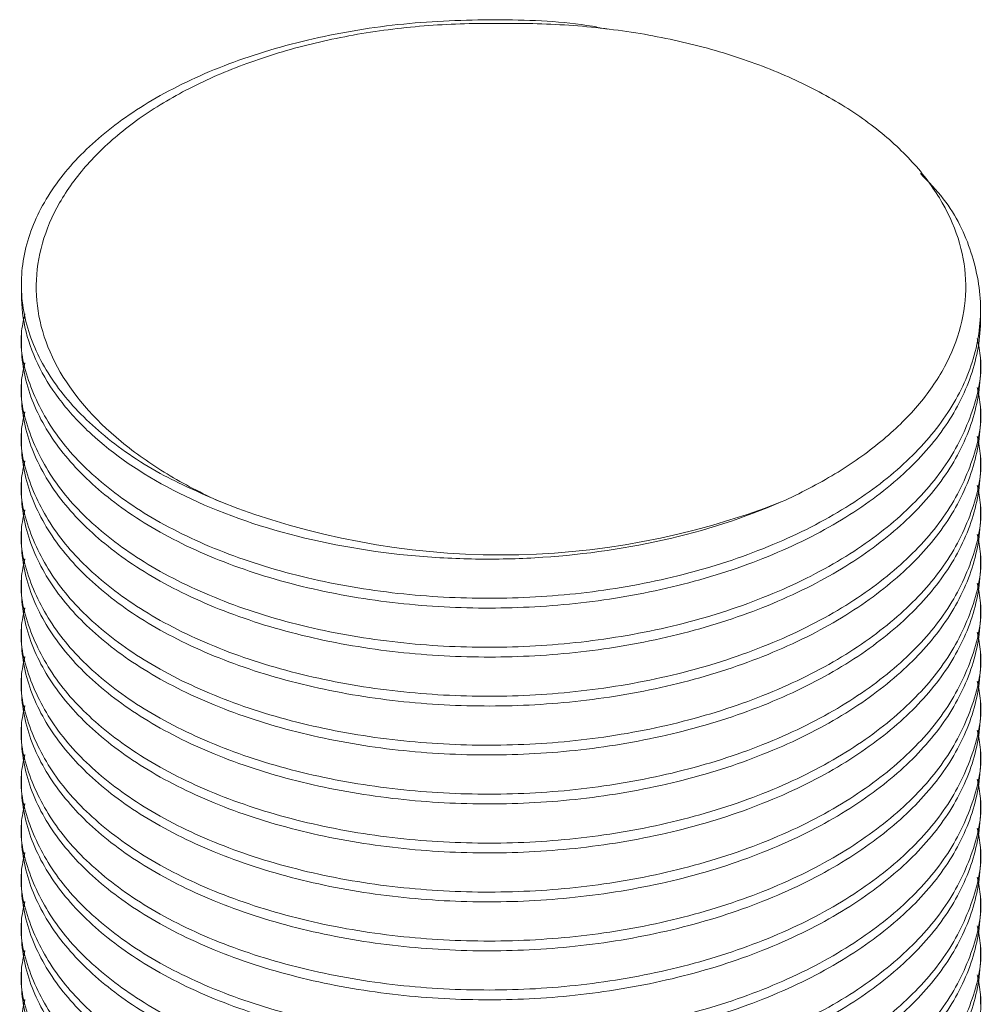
# Model space of a CAD drawing. Header units: millimetres. Extents: x 0 to 210, y 0 to 297.
# Tile 18 of 19: x 131 to 139, y 207 to 215. Entities that reach past the tile are written whole.
import ezdxf

# ---------------------------------------------------------------- set-up
doc = ezdxf.new("R2010")
doc.units = ezdxf.units.MM

msp = doc.modelspace()

# ---------------------------------------------------------------- linework, layer by layer
at = {"color": 7, "linetype": 'Continuous', "lineweight": 15}
for p, q in [((131.2083, 212.7866), (131.2083, 212.7049)), ((139.2083, 212.5008), (139.2083, 212.5825)), ((131.2083, 212.3783), (131.2083, 212.2967)), ((139.2083, 212.0925), (139.2083, 212.1742)), ((131.2083, 211.9701), (131.2083, 211.8884)), ((139.2083, 211.6843), (139.2083, 211.7659)), ((131.2083, 211.5618), (131.2083, 211.4801)), ((139.2083, 211.276), (139.2083, 211.3577)), ((131.2083, 211.1535), (131.2083, 211.0719)), ((139.2083, 210.8677), (139.2083, 210.9494)), ((131.2083, 210.7453), (131.2083, 210.6636)), ((139.2083, 210.4595), (139.2083, 210.5411)), ((131.2083, 210.337), (131.2083, 210.2553)), ((139.2083, 210.0512), (139.2083, 210.1328)), ((131.2083, 209.9287), (131.2083, 209.8471)), ((139.2083, 209.6429), (139.2083, 209.7246)), ((131.2083, 209.5204), (131.2083, 209.4388)), ((139.2083, 209.2347), (139.2083, 209.3163)), ((131.2083, 209.1122), (131.2083, 209.0305)), ((139.2083, 208.8264), (139.2083, 208.908)), ((131.2083, 208.7039), (131.2083, 208.6222)), ((139.2083, 208.4181), (139.2083, 208.4998)), ((131.2083, 208.2956), (131.2083, 208.214)), ((139.2083, 208.0098), (139.2083, 208.0915)), ((131.2083, 207.8874), (131.2083, 207.8057)), ((139.2083, 207.6016), (139.2083, 207.6832)), ((131.2083, 207.4791), (131.2083, 207.3974)), ((139.2083, 207.1933), (139.2083, 207.275)), ((131.2083, 207.0708), (131.2083, 206.9892)), ((139.2083, 206.785), (139.2083, 206.8667))]:
    msp.add_line(p, q, dxfattribs=at)
msp.add_arc((135.2083, 216.9393), 6.4069, 248.61296, 291.38704, dxfattribs=at)
for points, knots in [([(132.8719, 210.9735), (132.6984, 211.0496), (132.3221, 211.2144), (131.8605, 211.5363), (131.4923, 211.9197), (131.2615, 212.3407), (131.1814, 212.7866), (131.2615, 213.2326), (131.4926, 213.6533), (131.8596, 214.0377), (132.3534, 214.3751), (132.9676, 214.6547), (133.6747, 214.8585), (134.4336, 214.978), (135.206, 215.003), (135.7683, 214.9806), (136.0532, 214.9241), (136.0943, 214.916)], [0, 0, 0, 0, 0.060639, 0.131475, 0.20076, 0.272369, 0.34541, 0.418451, 0.49006, 0.559344, 0.630181, 0.702899, 0.776103, 0.848341, 0.918272, 0.988204, 1, 1, 1, 1]), ([(135.2083, 214.9624), (135.0055, 214.9663), (134.8041, 214.9606), (134.4041, 214.9307), (134.2045, 214.906), (133.8201, 214.8394), (133.6337, 214.7975), (133.2727, 214.6962), (133.0969, 214.6362), (132.7686, 214.5024), (132.615, 214.4284), (132.3287, 214.2663), (132.1951, 214.1773), (131.957, 213.99), (131.8521, 213.8915), (131.6689, 213.6858), (131.5902, 213.5774), (131.4639, 213.3565), (131.4162, 213.2442), (131.3512, 213.0162), (131.3338, 212.8997), (131.3293, 212.5498), (131.3882, 212.3215), (131.6309, 211.8748), (131.8093, 211.6679), (132.1566, 211.3815), (132.2851, 211.2909), (132.5623, 211.123), (132.7116, 211.0452), (132.8719, 210.9735)], [0, 0, 0, 0, 0.0625, 0.0625, 0.125, 0.125, 0.1875, 0.1875, 0.25, 0.25, 0.3125, 0.3125, 0.375, 0.375, 0.4375, 0.4375, 0.5, 0.5, 0.5625, 0.5625, 0.625, 0.625, 0.75, 0.75, 0.875, 0.875, 0.9375, 0.9375, 1, 1, 1, 1]), ([(137.5447, 210.9735), (137.705, 211.0452), (137.8547, 211.1232), (138.1329, 211.2918), (138.2619, 211.3829), (138.4918, 211.5727), (138.5939, 211.6719), (138.7716, 211.8792), (138.8475, 211.9883), (138.9678, 212.2102), (139.0125, 212.3228), (139.0715, 212.5511), (139.0859, 212.6673), (139.0812, 213.0179), (139.0161, 213.2457), (138.8257, 213.5786), (138.7475, 213.686), (138.5646, 213.8914), (138.4597, 213.9899), (138.2807, 214.1307), (138.2172, 214.1767), (138.0851, 214.2646), (138.0163, 214.3068), (137.802, 214.4282), (137.6484, 214.5022), (137.3198, 214.6362), (137.144, 214.6961), (136.7832, 214.7974), (136.5968, 214.8394), (136.2119, 214.906), (136.0123, 214.9307), (135.6125, 214.9606), (135.4112, 214.9663), (135.2083, 214.9624)], [0, 0, 0, 0, 0.0625, 0.0625, 0.125, 0.125, 0.1875, 0.1875, 0.25, 0.25, 0.3125, 0.3125, 0.375, 0.375, 0.5, 0.5, 0.5625, 0.5625, 0.625, 0.625, 0.65625, 0.65625, 0.6875, 0.6875, 0.75, 0.75, 0.8125, 0.8125, 0.875, 0.875, 0.9375, 0.9375, 1, 1, 1, 1]), ([(138.7078, 213.7118), (138.7745, 213.6424), (138.9714, 213.4379), (139.151, 213.0541), (139.2363, 212.5828), (139.1549, 212.1094), (138.9241, 211.663), (138.557, 211.2559), (138.0632, 210.8937), (137.449, 210.5875), (136.7418, 210.356), (135.9837, 210.2119), (135.2083, 210.1571), (134.4329, 210.1883), (133.6748, 210.3061), (132.9676, 210.5104), (132.3533, 210.7898), (131.86, 211.1272), (131.4909, 211.5117), (131.2679, 211.9321), (131.1806, 212.2844), (131.2255, 212.4873), (131.2376, 212.5416)], [0, 0, 0, 0, 0.027145, 0.080037, 0.133986, 0.187936, 0.240827, 0.292002, 0.344323, 0.398034, 0.452104, 0.505461, 0.557113, 0.608766, 0.662122, 0.716192, 0.769903, 0.822224, 0.873399, 0.926291, 0.98024, 1, 1, 1, 1]), ([(137.5447, 210.9735), (137.2419, 210.8414), (136.906, 210.7333), (136.2075, 210.5765), (135.8455, 210.5278), (135.3141, 210.4979), (135.1406, 210.495), (134.7869, 210.5021), (134.608, 210.5124), (134.0724, 210.565), (133.717, 210.6293), (133.0517, 210.8133), (132.7425, 210.933), (132.2038, 211.2122), (131.9747, 211.3714), (131.7464, 211.5812), (131.7036, 211.6236), (131.622, 211.7112), (131.5834, 211.7561), (131.4752, 211.8938), (131.413, 211.9897), (131.2617, 212.286), (131.2083, 212.4954), (131.2083, 212.7049)], [0, 0, 0, 0, 0.125, 0.125, 0.25, 0.25, 0.3125, 0.3125, 0.375, 0.375, 0.5, 0.5, 0.625, 0.625, 0.75, 0.75, 0.78125, 0.78125, 0.8125, 0.8125, 0.875, 0.875, 1, 1, 1, 1]), ([(139.2083, 212.5008), (139.2083, 212.3416), (139.1811, 212.1824), (139.0756, 211.8734), (138.9973, 211.7236), (138.848, 211.5119), (138.793, 211.4434), (138.6739, 211.3114), (138.6099, 211.2478), (138.399, 211.0588), (138.2349, 210.9376), (137.8643, 210.7131), (137.6579, 210.6099), (137.2133, 210.4287), (136.9751, 210.3508), (136.4817, 210.2248), (136.2264, 210.1766), (135.7147, 210.1109), (135.4583, 210.0933), (134.9583, 210.0859), (134.7019, 210.0956), (134.1902, 210.1445), (133.9349, 210.1839), (133.4415, 210.2919), (133.2033, 210.3606), (132.7587, 210.5236), (132.5523, 210.6178), (132.1817, 210.8251), (132.0176, 210.938), (131.8067, 211.1154), (131.7427, 211.1753), (131.6236, 211.2998), (131.5686, 211.3643), (131.4194, 211.564), (131.341, 211.7051), (131.2355, 211.9965), (131.2083, 212.1466), (131.2083, 212.2967)], [0, 0, 0, 0, 0.0625, 0.0625, 0.125, 0.125, 0.15625, 0.15625, 0.1875, 0.1875, 0.25, 0.25, 0.3125, 0.3125, 0.375, 0.375, 0.4375, 0.4375, 0.5, 0.5, 0.5625, 0.5625, 0.625, 0.625, 0.6875, 0.6875, 0.75, 0.75, 0.8125, 0.8125, 0.84375, 0.84375, 0.875, 0.875, 0.9375, 0.9375, 1, 1, 1, 1]), ([(139.1807, 212.3375), (139.192, 212.2831), (139.2359, 212.0712), (139.1485, 211.7009), (138.9257, 211.2548), (138.5566, 210.8476), (138.0633, 210.4854), (137.449, 210.1792), (136.7418, 209.9478), (135.9837, 209.8036), (135.2083, 209.7488), (134.4329, 209.78), (133.6748, 209.8978), (132.9676, 210.1021), (132.3533, 210.3815), (131.86, 210.719), (131.4909, 211.1034), (131.2679, 211.5238), (131.1806, 211.8761), (131.2255, 212.079), (131.2376, 212.1334)], [0, 0, 0, 0, 0.021058, 0.082043, 0.141831, 0.199679, 0.258823, 0.319538, 0.380658, 0.440972, 0.499361, 0.557749, 0.618063, 0.679184, 0.739898, 0.799042, 0.85689, 0.916679, 0.977663, 1, 1, 1, 1]), ([(139.2083, 212.0925), (139.2083, 211.9333), (139.1811, 211.7741), (139.0756, 211.4651), (138.9973, 211.3154), (138.848, 211.1036), (138.793, 211.0351), (138.6739, 210.9031), (138.6099, 210.8395), (138.399, 210.6506), (138.2349, 210.5293), (137.8643, 210.3048), (137.6579, 210.2016), (137.2133, 210.0204), (136.9751, 209.9425), (136.4817, 209.8165), (136.2264, 209.7684), (135.7147, 209.7026), (135.4583, 209.685), (134.9583, 209.6776), (134.7019, 209.6873), (134.1902, 209.7363), (133.9349, 209.7756), (133.4415, 209.8836), (133.2033, 209.9524), (132.7587, 210.1153), (132.5523, 210.2096), (132.1817, 210.4168), (132.0176, 210.5298), (131.8067, 210.7071), (131.7427, 210.7671), (131.6236, 210.8915), (131.5686, 210.9561), (131.4194, 211.1557), (131.341, 211.2969), (131.2355, 211.5882), (131.2083, 211.7383), (131.2083, 211.8884)], [0, 0, 0, 0, 0.0625, 0.0625, 0.125, 0.125, 0.15625, 0.15625, 0.1875, 0.1875, 0.25, 0.25, 0.3125, 0.3125, 0.375, 0.375, 0.4375, 0.4375, 0.5, 0.5, 0.5625, 0.5625, 0.625, 0.625, 0.6875, 0.6875, 0.75, 0.75, 0.8125, 0.8125, 0.84375, 0.84375, 0.875, 0.875, 0.9375, 0.9375, 1, 1, 1, 1]), ([(139.1807, 211.9292), (139.192, 211.8749), (139.2359, 211.663), (139.1485, 211.2926), (138.9257, 210.8465), (138.5566, 210.4394), (138.0633, 210.0771), (137.449, 209.771), (136.7418, 209.5395), (135.9837, 209.3953), (135.2083, 209.3405), (134.4329, 209.3718), (133.6748, 209.4896), (132.9676, 209.6938), (132.3533, 209.9732), (131.86, 210.3107), (131.4909, 210.6951), (131.2679, 211.1155), (131.1806, 211.4679), (131.2255, 211.6707), (131.2376, 211.7251)], [0, 0, 0, 0, 0.021058, 0.082043, 0.141831, 0.199679, 0.258823, 0.319538, 0.380658, 0.440972, 0.499361, 0.557749, 0.618063, 0.679184, 0.739898, 0.799042, 0.85689, 0.916679, 0.977663, 1, 1, 1, 1]), ([(139.2083, 211.6843), (139.2083, 211.525), (139.1811, 211.3658), (139.0756, 211.0568), (138.9973, 210.9071), (138.848, 210.6953), (138.793, 210.6269), (138.6739, 210.4948), (138.6099, 210.4313), (138.399, 210.2423), (138.2349, 210.121), (137.8643, 209.8965), (137.6579, 209.7933), (137.2133, 209.6122), (136.9751, 209.5343), (136.4817, 209.4082), (136.2264, 209.3601), (135.7147, 209.2944), (135.4583, 209.2767), (134.9583, 209.2694), (134.7019, 209.279), (134.1902, 209.328), (133.9349, 209.3673), (133.4415, 209.4754), (133.2033, 209.5441), (132.7587, 209.7071), (132.5523, 209.8013), (132.1817, 210.0085), (132.0176, 210.1215), (131.8067, 210.2989), (131.7427, 210.3588), (131.6236, 210.4833), (131.5686, 210.5478), (131.4194, 210.7474), (131.341, 210.8886), (131.2355, 211.1799), (131.2083, 211.33), (131.2083, 211.4801)], [0, 0, 0, 0, 0.0625, 0.0625, 0.125, 0.125, 0.15625, 0.15625, 0.1875, 0.1875, 0.25, 0.25, 0.3125, 0.3125, 0.375, 0.375, 0.4375, 0.4375, 0.5, 0.5, 0.5625, 0.5625, 0.625, 0.625, 0.6875, 0.6875, 0.75, 0.75, 0.8125, 0.8125, 0.84375, 0.84375, 0.875, 0.875, 0.9375, 0.9375, 1, 1, 1, 1]), ([(139.1807, 211.521), (139.192, 211.4666), (139.2359, 211.2547), (139.1485, 210.8843), (138.9257, 210.4382), (138.5566, 210.0311), (138.0633, 209.6688), (137.449, 209.3627), (136.7418, 209.1312), (135.9837, 208.9871), (135.2083, 208.9322), (134.4329, 208.9635), (133.6748, 209.0813), (132.9676, 209.2856), (132.3533, 209.565), (131.86, 209.9024), (131.4909, 210.2869), (131.2679, 210.7072), (131.1806, 211.0596), (131.2255, 211.2624), (131.2376, 211.3168)], [0, 0, 0, 0, 0.021058, 0.082043, 0.141831, 0.199679, 0.258823, 0.319538, 0.380658, 0.440972, 0.499361, 0.557749, 0.618063, 0.679184, 0.739898, 0.799042, 0.85689, 0.916679, 0.977663, 1, 1, 1, 1]), ([(139.2083, 211.276), (139.2083, 211.1168), (139.1811, 210.9576), (139.0756, 210.6486), (138.9973, 210.4988), (138.848, 210.2871), (138.793, 210.2186), (138.6739, 210.0866), (138.6099, 210.023), (138.399, 209.834), (138.2349, 209.7128), (137.8643, 209.4883), (137.6579, 209.385), (137.2133, 209.2039), (136.9751, 209.126), (136.4817, 209), (136.2264, 208.9518), (135.7147, 208.8861), (135.4583, 208.8685), (134.9583, 208.8611), (134.7019, 208.8708), (134.1902, 208.9197), (133.9349, 208.9591), (133.4415, 209.0671), (133.2033, 209.1358), (132.7587, 209.2988), (132.5523, 209.393), (132.1817, 209.6003), (132.0176, 209.7132), (131.8067, 209.8906), (131.7427, 209.9505), (131.6236, 210.075), (131.5686, 210.1395), (131.4194, 210.3392), (131.341, 210.4803), (131.2355, 210.7716), (131.2083, 210.9217), (131.2083, 211.0719)], [0, 0, 0, 0, 0.0625, 0.0625, 0.125, 0.125, 0.15625, 0.15625, 0.1875, 0.1875, 0.25, 0.25, 0.3125, 0.3125, 0.375, 0.375, 0.4375, 0.4375, 0.5, 0.5, 0.5625, 0.5625, 0.625, 0.625, 0.6875, 0.6875, 0.75, 0.75, 0.8125, 0.8125, 0.84375, 0.84375, 0.875, 0.875, 0.9375, 0.9375, 1, 1, 1, 1]), ([(139.1807, 211.1127), (139.192, 211.0583), (139.2359, 210.8464), (139.1485, 210.476), (138.9257, 210.03), (138.5566, 209.6228), (138.0633, 209.2606), (137.449, 208.9544), (136.7418, 208.7229), (135.9837, 208.5788), (135.2083, 208.524), (134.4329, 208.5552), (133.6748, 208.673), (132.9676, 208.8773), (132.3533, 209.1567), (131.86, 209.4941), (131.4909, 209.8786), (131.2679, 210.299), (131.1806, 210.6513), (131.2255, 210.8542), (131.2376, 210.9086)], [0, 0, 0, 0, 0.021058, 0.082043, 0.141831, 0.199679, 0.258823, 0.319538, 0.380658, 0.440972, 0.499361, 0.557749, 0.618063, 0.679184, 0.739898, 0.799042, 0.85689, 0.916679, 0.977663, 1, 1, 1, 1]), ([(139.2083, 210.8677), (139.2083, 210.7085), (139.1811, 210.5493), (139.0756, 210.2403), (138.9973, 210.0905), (138.848, 209.8788), (138.793, 209.8103), (138.6739, 209.6783), (138.6099, 209.6147), (138.399, 209.4257), (138.2349, 209.3045), (137.8643, 209.08), (137.6579, 208.9768), (137.2133, 208.7956), (136.9751, 208.7177), (136.4817, 208.5917), (136.2264, 208.5436), (135.7147, 208.4778), (135.4583, 208.4602), (134.9583, 208.4528), (134.7019, 208.4625), (134.1902, 208.5115), (133.9349, 208.5508), (133.4415, 208.6588), (133.2033, 208.7275), (132.7587, 208.8905), (132.5523, 208.9848), (132.1817, 209.192), (132.0176, 209.305), (131.8067, 209.4823), (131.7427, 209.5423), (131.6236, 209.6667), (131.5686, 209.7313), (131.4194, 209.9309), (131.341, 210.0721), (131.2355, 210.3634), (131.2083, 210.5135), (131.2083, 210.6636)], [0, 0, 0, 0, 0.0625, 0.0625, 0.125, 0.125, 0.15625, 0.15625, 0.1875, 0.1875, 0.25, 0.25, 0.3125, 0.3125, 0.375, 0.375, 0.4375, 0.4375, 0.5, 0.5, 0.5625, 0.5625, 0.625, 0.625, 0.6875, 0.6875, 0.75, 0.75, 0.8125, 0.8125, 0.84375, 0.84375, 0.875, 0.875, 0.9375, 0.9375, 1, 1, 1, 1]), ([(139.1807, 210.7044), (139.192, 210.65), (139.2359, 210.4382), (139.1485, 210.0678), (138.9257, 209.6217), (138.5566, 209.2146), (138.0633, 208.8523), (137.449, 208.5462), (136.7418, 208.3147), (135.9837, 208.1705), (135.2083, 208.1157), (134.4329, 208.147), (133.6748, 208.2647), (132.9676, 208.469), (132.3533, 208.7484), (131.86, 209.0859), (131.4909, 209.4703), (131.2679, 209.8907), (131.1806, 210.2431), (131.2255, 210.4459), (131.2376, 210.5003)], [0, 0, 0, 0, 0.0210578, 0.0820425, 0.1418309, 0.1996792, 0.2588229, 0.3195377, 0.3806582, 0.4409725, 0.4993606, 0.5577488, 0.618063, 0.6791836, 0.7398984, 0.7990421, 0.8568904, 0.9166788, 0.9776635, 1, 1, 1, 1]), ([(139.2083, 210.4595), (139.2083, 210.3002), (139.1811, 210.141), (139.0756, 209.832), (138.9973, 209.6823), (138.848, 209.4705), (138.793, 209.402), (138.6739, 209.27), (138.6099, 209.2065), (138.399, 209.0175), (138.2349, 208.8962), (137.8643, 208.6717), (137.6579, 208.5685), (137.2133, 208.3873), (136.9751, 208.3095), (136.4817, 208.1834), (136.2264, 208.1353), (135.7147, 208.0695), (135.4583, 208.0519), (134.9583, 208.0446), (134.7019, 208.0542), (134.1902, 208.1032), (133.9349, 208.1425), (133.4415, 208.2506), (133.2033, 208.3193), (132.7587, 208.4823), (132.5523, 208.5765), (132.1817, 208.7837), (132.0176, 208.8967), (131.8067, 209.074), (131.7427, 209.134), (131.6236, 209.2584), (131.5686, 209.323), (131.4194, 209.5226), (131.341, 209.6638), (131.2355, 209.9551), (131.2083, 210.1052), (131.2083, 210.2553)], [0, 0, 0, 0, 0.0625, 0.0625, 0.125, 0.125, 0.15625, 0.15625, 0.1875, 0.1875, 0.25, 0.25, 0.3125, 0.3125, 0.375, 0.375, 0.4375, 0.4375, 0.5, 0.5, 0.5625, 0.5625, 0.625, 0.625, 0.6875, 0.6875, 0.75, 0.75, 0.8125, 0.8125, 0.84375, 0.84375, 0.875, 0.875, 0.9375, 0.9375, 1, 1, 1, 1]), ([(139.1807, 210.2962), (139.192, 210.2418), (139.2359, 210.0299), (139.1485, 209.6595), (138.9257, 209.2134), (138.5566, 208.8063), (138.0633, 208.444), (137.449, 208.1379), (136.7418, 207.9064), (135.9837, 207.7623), (135.2083, 207.7074), (134.4329, 207.7387), (133.6748, 207.8565), (132.9676, 208.0608), (132.3533, 208.3401), (131.86, 208.6776), (131.4909, 209.0621), (131.2679, 209.4824), (131.1806, 209.8348), (131.2255, 210.0376), (131.2376, 210.092)], [0, 0, 0, 0, 0.021058, 0.082043, 0.141831, 0.199679, 0.258823, 0.319538, 0.380658, 0.440972, 0.499361, 0.557749, 0.618063, 0.679184, 0.739898, 0.799042, 0.85689, 0.916679, 0.977663, 1, 1, 1, 1]), ([(139.2083, 210.0512), (139.2083, 209.8919), (139.1811, 209.7327), (139.0756, 209.4237), (138.9973, 209.274), (138.848, 209.0622), (138.793, 208.9938), (138.6739, 208.8618), (138.6099, 208.7982), (138.399, 208.6092), (138.2349, 208.488), (137.8643, 208.2635), (137.6579, 208.1602), (137.2133, 207.9791), (136.9751, 207.9012), (136.4817, 207.7751), (136.2264, 207.727), (135.7147, 207.6613), (135.4583, 207.6437), (134.9583, 207.6363), (134.7019, 207.646), (134.1902, 207.6949), (133.9349, 207.7342), (133.4415, 207.8423), (133.2033, 207.911), (132.7587, 208.074), (132.5523, 208.1682), (132.1817, 208.3755), (132.0176, 208.4884), (131.8067, 208.6658), (131.7427, 208.7257), (131.6236, 208.8502), (131.5686, 208.9147), (131.4194, 209.1144), (131.341, 209.2555), (131.2355, 209.5468), (131.2083, 209.6969), (131.2083, 209.8471)], [0, 0, 0, 0, 0.0625, 0.0625, 0.125, 0.125, 0.15625, 0.15625, 0.1875, 0.1875, 0.25, 0.25, 0.3125, 0.3125, 0.375, 0.375, 0.4375, 0.4375, 0.5, 0.5, 0.5625, 0.5625, 0.625, 0.625, 0.6875, 0.6875, 0.75, 0.75, 0.8125, 0.8125, 0.84375, 0.84375, 0.875, 0.875, 0.9375, 0.9375, 1, 1, 1, 1]), ([(139.1807, 209.8879), (139.192, 209.8335), (139.2359, 209.6216), (139.1485, 209.2512), (138.9257, 208.8052), (138.5566, 208.398), (138.0633, 208.0358), (137.449, 207.7296), (136.7418, 207.4981), (135.9837, 207.354), (135.2083, 207.2992), (134.4329, 207.3304), (133.6748, 207.4482), (132.9676, 207.6525), (132.3533, 207.9319), (131.86, 208.2693), (131.4909, 208.6538), (131.2679, 209.0742), (131.1806, 209.4265), (131.2255, 209.6294), (131.2376, 209.6837)], [0, 0, 0, 0, 0.0210578, 0.0820425, 0.1418309, 0.1996792, 0.2588229, 0.3195377, 0.3806582, 0.4409725, 0.4993606, 0.5577488, 0.618063, 0.6791836, 0.7398984, 0.7990421, 0.8568904, 0.9166788, 0.9776635, 1, 1, 1, 1]), ([(139.2083, 209.6429), (139.2083, 209.4837), (139.1811, 209.3245), (139.0756, 209.0155), (138.9973, 208.8657), (138.848, 208.654), (138.793, 208.5855), (138.6739, 208.4535), (138.6099, 208.3899), (138.399, 208.2009), (138.2349, 208.0797), (137.8643, 207.8552), (137.6579, 207.752), (137.2133, 207.5708), (136.9751, 207.4929), (136.4817, 207.3669), (136.2264, 207.3187), (135.7147, 207.253), (135.4583, 207.2354), (134.9583, 207.228), (134.7019, 207.2377), (134.1902, 207.2866), (133.9349, 207.326), (133.4415, 207.434), (133.2033, 207.5027), (132.7587, 207.6657), (132.5523, 207.76), (132.1817, 207.9672), (132.0176, 208.0801), (131.8067, 208.2575), (131.7427, 208.3175), (131.6236, 208.4419), (131.5686, 208.5064), (131.4194, 208.7061), (131.341, 208.8473), (131.2355, 209.1386), (131.2083, 209.2887), (131.2083, 209.4388)], [0, 0, 0, 0, 0.0625, 0.0625, 0.125, 0.125, 0.15625, 0.15625, 0.1875, 0.1875, 0.25, 0.25, 0.3125, 0.3125, 0.375, 0.375, 0.4375, 0.4375, 0.5, 0.5, 0.5625, 0.5625, 0.625, 0.625, 0.6875, 0.6875, 0.75, 0.75, 0.8125, 0.8125, 0.84375, 0.84375, 0.875, 0.875, 0.9375, 0.9375, 1, 1, 1, 1]), ([(139.1807, 209.4796), (139.192, 209.4252), (139.2359, 209.2133), (139.1485, 208.843), (138.9257, 208.3969), (138.5566, 207.9898), (138.0633, 207.6275), (137.449, 207.3213), (136.7418, 207.0899), (135.9837, 206.9457), (135.2083, 206.8909), (134.4329, 206.9221), (133.6748, 207.0399), (132.9676, 207.2442), (132.3533, 207.5236), (131.86, 207.8611), (131.4909, 208.2455), (131.2679, 208.6659), (131.1806, 209.0182), (131.2255, 209.2211), (131.2376, 209.2755)], [0, 0, 0, 0, 0.021058, 0.082043, 0.141831, 0.199679, 0.258823, 0.319538, 0.380658, 0.440972, 0.499361, 0.557749, 0.618063, 0.679184, 0.739898, 0.799042, 0.85689, 0.916679, 0.977663, 1, 1, 1, 1]), ([(139.2083, 209.2347), (139.2083, 209.0754), (139.1811, 208.9162), (139.0756, 208.6072), (138.9973, 208.4575), (138.848, 208.2457), (138.793, 208.1772), (138.6739, 208.0452), (138.6099, 207.9816), (138.399, 207.7927), (138.2349, 207.6714), (137.8643, 207.4469), (137.6579, 207.3437), (137.2133, 207.1625), (136.9751, 207.0846), (136.4817, 206.9586), (136.2264, 206.9105), (135.7147, 206.8447), (135.4583, 206.8271), (134.9583, 206.8197), (134.7019, 206.8294), (134.1902, 206.8784), (133.9349, 206.9177), (133.4415, 207.0258), (133.2033, 207.0945), (132.7587, 207.2575), (132.5523, 207.3517), (132.1817, 207.5589), (132.0176, 207.6719), (131.8067, 207.8492), (131.7427, 207.9092), (131.6236, 208.0336), (131.5686, 208.0982), (131.4194, 208.2978), (131.341, 208.439), (131.2355, 208.7303), (131.2083, 208.8804), (131.2083, 209.0305)], [0, 0, 0, 0, 0.0625, 0.0625, 0.125, 0.125, 0.15625, 0.15625, 0.1875, 0.1875, 0.25, 0.25, 0.3125, 0.3125, 0.375, 0.375, 0.4375, 0.4375, 0.5, 0.5, 0.5625, 0.5625, 0.625, 0.625, 0.6875, 0.6875, 0.75, 0.75, 0.8125, 0.8125, 0.84375, 0.84375, 0.875, 0.875, 0.9375, 0.9375, 1, 1, 1, 1]), ([(139.1807, 209.0713), (139.192, 209.017), (139.2359, 208.8051), (139.1485, 208.4347), (138.9257, 207.9886), (138.5566, 207.5815), (138.0633, 207.2192), (137.449, 206.9131), (136.7418, 206.6816), (135.9837, 206.5375), (135.2083, 206.4826), (134.4329, 206.5139), (133.6748, 206.6317), (132.9676, 206.8359), (132.3533, 207.1153), (131.86, 207.4528), (131.4909, 207.8372), (131.2679, 208.2576), (131.1806, 208.61), (131.2255, 208.8128), (131.2376, 208.8672)], [0, 0, 0, 0, 0.021058, 0.082043, 0.141831, 0.199679, 0.258823, 0.319538, 0.380658, 0.440972, 0.499361, 0.557749, 0.618063, 0.679184, 0.739898, 0.799042, 0.85689, 0.916679, 0.977663, 1, 1, 1, 1]), ([(139.2083, 208.8264), (139.2083, 208.6671), (139.1811, 208.5079), (139.0756, 208.1989), (138.9973, 208.0492), (138.848, 207.8374), (138.793, 207.769), (138.6739, 207.637), (138.6099, 207.5734), (138.399, 207.3844), (138.2349, 207.2632), (137.8643, 207.0386), (137.6579, 206.9354), (137.2133, 206.7543), (136.9751, 206.6764), (136.4817, 206.5503), (136.2264, 206.5022), (135.7147, 206.4365), (135.4583, 206.4188), (134.9583, 206.4115), (134.7019, 206.4211), (134.1902, 206.4701), (133.9349, 206.5094), (133.4415, 206.6175), (133.2033, 206.6862), (132.7587, 206.8492), (132.5523, 206.9434), (132.1817, 207.1506), (132.0176, 207.2636), (131.8067, 207.441), (131.7427, 207.5009), (131.6236, 207.6254), (131.5686, 207.6899), (131.4194, 207.8896), (131.341, 208.0307), (131.2355, 208.322), (131.2083, 208.4721), (131.2083, 208.6222)], [0, 0, 0, 0, 0.0625, 0.0625, 0.125, 0.125, 0.15625, 0.15625, 0.1875, 0.1875, 0.25, 0.25, 0.3125, 0.3125, 0.375, 0.375, 0.4375, 0.4375, 0.5, 0.5, 0.5625, 0.5625, 0.625, 0.625, 0.6875, 0.6875, 0.75, 0.75, 0.8125, 0.8125, 0.84375, 0.84375, 0.875, 0.875, 0.9375, 0.9375, 1, 1, 1, 1]), ([(139.1807, 208.6631), (139.192, 208.6087), (139.2359, 208.3968), (139.1485, 208.0264), (138.9257, 207.5803), (138.5566, 207.1732), (138.0633, 206.811), (137.449, 206.5048), (136.7418, 206.2733), (135.9837, 206.1292), (135.2083, 206.0744), (134.4329, 206.1056), (133.6748, 206.2234), (132.9676, 206.4277), (132.3533, 206.7071), (131.86, 207.0445), (131.4909, 207.429), (131.2679, 207.8494), (131.1806, 208.2017), (131.2255, 208.4046), (131.2376, 208.4589)], [0, 0, 0, 0, 0.021058, 0.082043, 0.141831, 0.199679, 0.258823, 0.319538, 0.380658, 0.440972, 0.499361, 0.557749, 0.618063, 0.679184, 0.739898, 0.799042, 0.85689, 0.916679, 0.977663, 1, 1, 1, 1]), ([(139.2083, 208.4181), (139.2083, 208.2589), (139.1811, 208.0997), (139.0756, 207.7907), (138.9973, 207.6409), (138.848, 207.4292), (138.793, 207.3607), (138.6739, 207.2287), (138.6099, 207.1651), (138.399, 206.9761), (138.2349, 206.8549), (137.8643, 206.6304), (137.6579, 206.5271), (137.2133, 206.346), (136.9751, 206.2681), (136.4817, 206.1421), (136.2264, 206.0939), (135.7147, 206.0282), (135.4583, 206.0106), (134.9583, 206.0032), (134.7019, 206.0129), (134.1902, 206.0618), (133.9349, 206.1012), (133.4415, 206.2092), (133.2033, 206.2779), (132.7587, 206.4409), (132.5523, 206.5351), (132.1817, 206.7424), (132.0176, 206.8553), (131.8067, 207.0327), (131.7427, 207.0926), (131.6236, 207.2171), (131.5686, 207.2816), (131.4194, 207.4813), (131.341, 207.6224), (131.2355, 207.9138), (131.2083, 208.0638), (131.2083, 208.214)], [0, 0, 0, 0, 0.0625, 0.0625, 0.125, 0.125, 0.15625, 0.15625, 0.1875, 0.1875, 0.25, 0.25, 0.3125, 0.3125, 0.375, 0.375, 0.4375, 0.4375, 0.5, 0.5, 0.5625, 0.5625, 0.625, 0.625, 0.6875, 0.6875, 0.75, 0.75, 0.8125, 0.8125, 0.84375, 0.84375, 0.875, 0.875, 0.9375, 0.9375, 1, 1, 1, 1]), ([(139.1807, 208.2548), (139.192, 208.2004), (139.2359, 207.9885), (139.1485, 207.6182), (138.9257, 207.1721), (138.5566, 206.7649), (138.0633, 206.4027), (137.449, 206.0965), (136.7418, 205.8651), (135.9837, 205.7209), (135.2083, 205.6661), (134.4329, 205.6973), (133.6748, 205.8151), (132.9676, 206.0194), (132.3533, 206.2988), (131.86, 206.6363), (131.4909, 207.0207), (131.2679, 207.4411), (131.1806, 207.7934), (131.2255, 207.9963), (131.2376, 208.0507)], [0, 0, 0, 0, 0.021058, 0.082043, 0.141831, 0.199679, 0.258823, 0.319538, 0.380658, 0.440972, 0.499361, 0.557749, 0.618063, 0.679184, 0.739898, 0.799042, 0.85689, 0.916679, 0.977663, 1, 1, 1, 1]), ([(139.2083, 208.0098), (139.2083, 207.8506), (139.1811, 207.6914), (139.0756, 207.3824), (138.9973, 207.2327), (138.848, 207.0209), (138.793, 206.9524), (138.6739, 206.8204), (138.6099, 206.7568), (138.399, 206.5679), (138.2349, 206.4466), (137.8643, 206.2221), (137.6579, 206.1189), (137.2133, 205.9377), (136.9751, 205.8598), (136.4817, 205.7338), (136.2264, 205.6857), (135.7147, 205.6199), (135.4583, 205.6023), (134.9583, 205.5949), (134.7019, 205.6046), (134.1902, 205.6536), (133.9349, 205.6929), (133.4415, 205.8009), (133.2033, 205.8697), (132.7587, 206.0326), (132.5523, 206.1269), (132.1817, 206.3341), (132.0176, 206.4471), (131.8067, 206.6244), (131.7427, 206.6844), (131.6236, 206.8088), (131.5686, 206.8734), (131.4194, 207.073), (131.341, 207.2142), (131.2355, 207.5055), (131.2083, 207.6556), (131.2083, 207.8057)], [0, 0, 0, 0, 0.0625, 0.0625, 0.125, 0.125, 0.15625, 0.15625, 0.1875, 0.1875, 0.25, 0.25, 0.3125, 0.3125, 0.375, 0.375, 0.4375, 0.4375, 0.5, 0.5, 0.5625, 0.5625, 0.625, 0.625, 0.6875, 0.6875, 0.75, 0.75, 0.8125, 0.8125, 0.84375, 0.84375, 0.875, 0.875, 0.9375, 0.9375, 1, 1, 1, 1]), ([(139.1807, 207.8465), (139.192, 207.7921), (139.2359, 207.5803), (139.1485, 207.2099), (138.9257, 206.7638), (138.5566, 206.3567), (138.0633, 205.9944), (137.449, 205.6883), (136.7418, 205.4568), (135.9837, 205.3126), (135.2083, 205.2578), (134.4329, 205.2891), (133.6748, 205.4069), (132.9676, 205.6111), (132.3533, 205.8905), (131.86, 206.228), (131.4909, 206.6124), (131.2679, 207.0328), (131.1806, 207.3852), (131.2255, 207.588), (131.2376, 207.6424)], [0, 0, 0, 0, 0.021058, 0.082043, 0.141831, 0.199679, 0.258823, 0.319538, 0.380658, 0.440972, 0.499361, 0.557749, 0.618063, 0.679184, 0.739898, 0.799042, 0.85689, 0.916679, 0.977663, 1, 1, 1, 1]), ([(139.2083, 207.6016), (139.2083, 207.4423), (139.1811, 207.2831), (139.0756, 206.9741), (138.9973, 206.8244), (138.848, 206.6126), (138.793, 206.5441), (138.6739, 206.4121), (138.6099, 206.3486), (138.399, 206.1596), (138.2349, 206.0383), (137.8643, 205.8138), (137.6579, 205.7106), (137.2133, 205.5295), (136.9751, 205.4516), (136.4817, 205.3255), (136.2264, 205.2774), (135.7147, 205.2117), (135.4583, 205.194), (134.9583, 205.1867), (134.7019, 205.1963), (134.1902, 205.2453), (133.9349, 205.2846), (133.4415, 205.3927), (133.2033, 205.4614), (132.7587, 205.6244), (132.5523, 205.7186), (132.1817, 205.9258), (132.0176, 206.0388), (131.8067, 206.2162), (131.7427, 206.2761), (131.6236, 206.4005), (131.5686, 206.4651), (131.4194, 206.6647), (131.341, 206.8059), (131.2355, 207.0972), (131.2083, 207.2473), (131.2083, 207.3974)], [0, 0, 0, 0, 0.0625, 0.0625, 0.125, 0.125, 0.15625, 0.15625, 0.1875, 0.1875, 0.25, 0.25, 0.3125, 0.3125, 0.375, 0.375, 0.4375, 0.4375, 0.5, 0.5, 0.5625, 0.5625, 0.625, 0.625, 0.6875, 0.6875, 0.75, 0.75, 0.8125, 0.8125, 0.84375, 0.84375, 0.875, 0.875, 0.9375, 0.9375, 1, 1, 1, 1]), ([(139.1807, 207.4383), (139.192, 207.3839), (139.2359, 207.172), (139.1485, 206.8016), (138.9257, 206.3555), (138.5566, 205.9484), (138.0633, 205.5861), (137.449, 205.28), (136.7418, 205.0485), (135.9837, 204.9044), (135.2083, 204.8495), (134.4329, 204.8808), (133.6748, 204.9986), (132.9676, 205.2029), (132.3533, 205.4823), (131.86, 205.8197), (131.4909, 206.2042), (131.2679, 206.6245), (131.1806, 206.9769), (131.2255, 207.1797), (131.2376, 207.2341)], [0, 0, 0, 0, 0.021058, 0.082043, 0.141831, 0.199679, 0.258823, 0.319538, 0.380658, 0.440972, 0.499361, 0.557749, 0.618063, 0.679184, 0.739898, 0.799042, 0.85689, 0.916679, 0.977663, 1, 1, 1, 1]), ([(139.2083, 207.1933), (139.2083, 207.0341), (139.1811, 206.8748), (139.0756, 206.5658), (138.9973, 206.4161), (138.848, 206.2043), (138.793, 206.1359), (138.6739, 206.0039), (138.6099, 205.9403), (138.399, 205.7513), (138.2349, 205.6301), (137.8643, 205.4056), (137.6579, 205.3023), (137.2133, 205.1212), (136.9751, 205.0433), (136.4817, 204.9173), (136.2264, 204.8691), (135.7147, 204.8034), (135.4583, 204.7858), (134.9583, 204.7784), (134.7019, 204.7881), (134.1902, 204.837), (133.9349, 204.8764), (133.4415, 204.9844), (133.2033, 205.0531), (132.7587, 205.2161), (132.5523, 205.3103), (132.1817, 205.5176), (132.0176, 205.6305), (131.8067, 205.8079), (131.7427, 205.8678), (131.6236, 205.9923), (131.5686, 206.0568), (131.4194, 206.2565), (131.341, 206.3976), (131.2355, 206.6889), (131.2083, 206.839), (131.2083, 206.9892)], [0, 0, 0, 0, 0.0625, 0.0625, 0.125, 0.125, 0.15625, 0.15625, 0.1875, 0.1875, 0.25, 0.25, 0.3125, 0.3125, 0.375, 0.375, 0.4375, 0.4375, 0.5, 0.5, 0.5625, 0.5625, 0.625, 0.625, 0.6875, 0.6875, 0.75, 0.75, 0.8125, 0.8125, 0.84375, 0.84375, 0.875, 0.875, 0.9375, 0.9375, 1, 1, 1, 1]), ([(139.1807, 207.03), (139.192, 206.9756), (139.2359, 206.7637), (139.1485, 206.3933), (138.9257, 205.9473), (138.5566, 205.5401), (138.0633, 205.1779), (137.449, 204.8717), (136.7418, 204.6402), (135.9837, 204.4961), (135.2083, 204.4413), (134.4329, 204.4725), (133.6748, 204.5903), (132.9676, 204.7946), (132.3533, 205.074), (131.86, 205.4114), (131.4909, 205.7959), (131.2679, 206.2163), (131.1806, 206.5686), (131.2255, 206.7715), (131.2376, 206.8259)], [0, 0, 0, 0, 0.021058, 0.082043, 0.141831, 0.199679, 0.258823, 0.319538, 0.380658, 0.440972, 0.499361, 0.557749, 0.618063, 0.679184, 0.739898, 0.799042, 0.85689, 0.916679, 0.977663, 1, 1, 1, 1])]:
    msp.add_open_spline(points, degree=3, knots=knots, dxfattribs=at)

doc.saveas('drawing.dxf')
